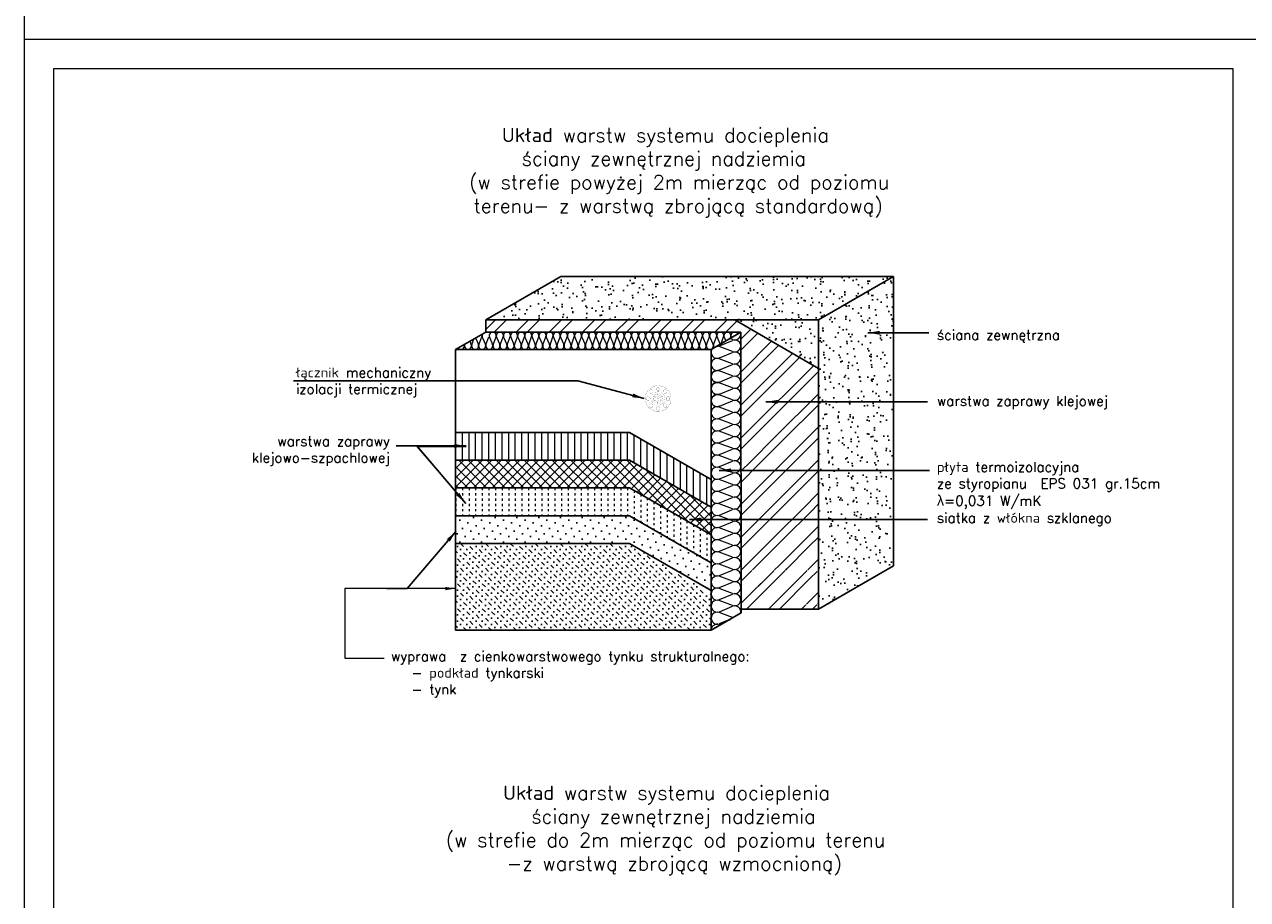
# Model space of a CAD drawing. Header units: millimetres. Extents: x 0 to 152651, y 46550 to 81081.
# Tile 102 of 109: x 144251 to 146326, y 76651 to 78136. Entities that reach past the tile are written whole.
import ezdxf

# ---------------------------------------------------------------- set-up
doc = ezdxf.new("R2010")
doc.units = ezdxf.units.MM
doc.linetypes.add('ACAD_ISO02W100', pattern=[15, 12, -3])
doc.linetypes.add('ACAD_ISO03W100', pattern=[30, 12, -18])
for name, color, linetype in [('A-BUD-MA-MATERIALY', 7, 'Continuous'), ('FASTENER', 104, 'Continuous'), ('MED', 6, 'Continuous')]:
    doc.layers.add(name, color=color, linetype=linetype)
doc.layers.add('cienka', color=3, linetype='Continuous', lineweight=18)
doc.layers.add('przerywa', color=100, linetype='ACAD_ISO02W100', lineweight=5)
doc.styles.get("Standard").update_dxf_attribs({"font": 'GOTHIC.TTF'})
doc.styles.add('tekst', font='segoeui.ttf', dxfattribs={"height": 20})
doc.dimstyles.new('ISO-25', dxfattribs={"dimtxt": 2.5, "dimasz": 2.5, "dimexe": 1.25, "dimexo": 0.625, "dimtad": 1, "dimtxsty": 'Standard', "dimcen": 2.5, "dimadec": 0, "dimazin": 0, "dimtfac": 1, "dimtmove": 0, "dimatfit": 3, "dimfxl": 1, "dimarcsym": 0})
pattern_1 = [(352.5, (239873.756, 58950.558), (19.683505, 21.0140233), [0, -22.701504, 0, -25.38984, 0, -24.2697]), (322.5, (239873.756, 58950.558), (48.494292, 11.113843), [0, -12.246864, 0, -20.461224, 0, -7.84098]), (282.5, (239860.766, 58963.547), (32.94754, -32.82803), [0, -7.4676, 0, -26.88336, 0, -35.09772]), (272.5, (239860.766, 58963.547), (41.015986, -22.47813), [0, -3.7338, 0, -17.623536, 0, -20.16252])]

msp = doc.modelspace()

# ---------------------------------------------------------------- hatches: boundary and pattern name
h = msp.add_hatch()
h.set_pattern_fill('AR-SAND', color=256, scale=0.588, angle=315, style=0)
h.set_pattern_definition(pattern_1)
h.paths.add_polyline_path([(145516.579, 77635.185), (145598.272, 77635.185), (145725.578, 77708.685), (145160.938, 77708.685), (145033.653, 77635.197), (145033.653, 77635.185), (145445.657, 77635.185)])
h = msp.add_hatch()
h.set_pattern_fill('AR-SAND', color=256, scale=0.588, angle=315, style=0)
h.set_pattern_definition(pattern_1)
h.paths.add_polyline_path([(145725.578, 77708.685), (145598.272, 77635.185), (145598.272, 77144.203), (145725.578, 77217.703)])
h = msp.add_hatch()
h.set_pattern_fill('AR-SAND', color=256, scale=0.588, angle=315, style=0)
h.set_pattern_definition(pattern_1)
h.paths.add_polyline_path([(145516.579, 77635.185), (145456.067, 77635.185), (145598.272, 77552.381), (145598.272, 77635.185)])
at = {"lineweight": 0}
h = msp.add_hatch(dxfattribs=at)
h.set_pattern_fill('LINE', color=4, scale=3.528, angle=90, style=0)
h.set_pattern_definition([(270, (231334.58, 96347.65), (-11.2014, -7e-16), [])])
h.paths.add_polyline_path([(144982.626, 77396.854), (144982.626, 77443.894), (145277.834, 77443.894), (145416.026, 77364.109), (145416.026, 77317.069), (145277.834, 77396.854)])
h = msp.add_hatch()
h.set_pattern_fill('NET', color=256, scale=3.528, angle=315, style=0)
h.set_pattern_definition([(45, (231334.58, 96441.73), (7.9205859, -7.9205859), []), (315, (231334.58, 96441.73), (-7.9205859, -7.9205859), [])])
h.paths.add_polyline_path([(144982.626, 77349.814), (144982.626, 77396.854), (145277.834, 77396.854), (145416.026, 77317.069), (145416.026, 77270.029), (145277.834, 77349.814)])
h = msp.add_hatch()
h.set_pattern_fill('DOTS', color=256, scale=8.232, angle=315, style=0)
h.set_pattern_definition([(45, (231334.58, 96441.73), (13.8610253, -4.6203418), [0, -13.0683])])
h.paths.add_polyline_path([(144982.626, 77255.734), (144982.626, 77302.774), (145277.834, 77302.774), (145416.026, 77222.989), (145416.026, 77175.949), (145277.834, 77255.734)])
h = msp.add_hatch()
h.set_pattern_fill('MUDST', color=256, scale=1.176, angle=45, style=0)
h.set_pattern_definition([(315, (231335.731, 96434.084), (5.2803906, -15.8411718), [7.4676, -7.4676, 0, -7.4676, 0, -7.4676])])
h.paths.add_polyline_path([(145277.834, 77255.734), (145417.177, 77168.303), (145417.177, 77108.278), (144983.777, 77108.278), (144982.626, 77255.734)])

# ---------------------------------------------------------------- linework, layer by layer
at = {"color": 0}
for p, q in [((145033.651, 77618.719), (145050.129, 77635.196)), ((145047.966, 77614.324), (145068.839, 77635.196)), ((145085.068, 77614.006), (145106.259, 77635.196)), ((145103.778, 77614.006), (145124.969, 77635.196)), ((145141.516, 77614.324), (145162.389, 77635.196)), ((145160.226, 77614.324), (145181.099, 77635.196)), ((145197.646, 77614.324), (145218.519, 77635.196)), ((145216.356, 77614.324), (145237.229, 77635.196)), ((145253.458, 77614.006), (145274.649, 77635.196)), ((145272.487, 77614.324), (145293.359, 77635.196)), ((145309.907, 77614.324), (145330.779, 77635.196)), ((145328.617, 77614.324), (145349.489, 77635.196)), ((145366.037, 77614.324), (145386.909, 77635.196)), ((145384.429, 77614.006), (145405.619, 77635.196)), ((145422.167, 77614.324), (145443.039, 77635.196)), ((145440.877, 77614.324), (145459.652, 77633.098)), ((145466.6, 77602.626), (145483.301, 77619.328)), ((145466.6, 77583.916), (145495.126, 77612.442)), ((145466.6, 77546.496), (145518.775, 77598.671)), ((145466.6, 77527.786), (145530.6, 77591.786)), ((145466.6, 77490.366), (145554.249, 77578.015)), ((145466.6, 77471.656), (145565.693, 77570.749)), ((145479.701, 77447.337), (145589.723, 77557.359)), ((145494.4, 77443.327), (145598.272, 77547.198)), ((145523.799, 77435.305), (145598.271, 77509.777)), ((145538.498, 77431.295), (145598.271, 77491.067)), ((145466.6, 77434.236), (145479.701, 77447.337)), ((145466.6, 77415.526), (145494.4, 77443.327)), ((145567.897, 77423.273), (145598.271, 77453.647)), ((145483.509, 77395.015), (145523.799, 77435.305)), ((145497.726, 77390.523), (145538.498, 77431.295)), ((145526.161, 77381.537), (145567.897, 77423.273)), ((145540.378, 77377.044), (145582.597, 77419.262)), ((145582.597, 77419.262), (145598.271, 77434.936)), ((145568.813, 77368.059), (145598.271, 77397.516)), ((145466.6, 77378.106), (145483.509, 77395.015)), ((145466.6, 77359.396), (145497.726, 77390.523)), ((145488.704, 77344.08), (145526.161, 77381.537)), ((145502.403, 77339.069), (145540.378, 77377.044)), ((145583.03, 77363.566), (145598.271, 77378.806)), ((145529.801, 77329.047), (145568.813, 77368.059)), ((145543.5, 77324.036), (145583.03, 77363.566)), ((145466.6, 77321.976), (145488.704, 77344.08)), ((145466.6, 77303.266), (145502.403, 77339.069)), ((145570.898, 77314.013), (145598.271, 77341.386)), ((145486.219, 77285.464), (145529.801, 77329.047)), ((145499.979, 77280.515), (145543.5, 77324.036)), ((145584.597, 77309.002), (145598.271, 77322.676)), ((145527.5, 77270.616), (145570.898, 77314.013)), ((145541.261, 77265.666), (145584.597, 77309.002)), ((145466.6, 77265.846), (145486.219, 77285.464)), ((145466.6, 77247.136), (145499.979, 77280.515)), ((145568.781, 77255.767), (145598.271, 77285.256)), ((145491.337, 77234.453), (145527.5, 77270.616)), ((145504.464, 77228.87), (145541.261, 77265.666)), ((145530.718, 77217.704), (145568.781, 77255.767)), ((145582.542, 77250.817), (145598.271, 77266.546)), ((145467.678, 77210.794), (145491.337, 77234.453)), ((145543.845, 77212.12), (145582.542, 77250.817)), ((145486.388, 77210.794), (145504.464, 77228.87)), ((145523.808, 77210.794), (145530.718, 77217.704)), ((145542.519, 77210.794), (145543.845, 77212.12)), ((145579.939, 77210.794), (145598.271, 77229.126)), ((145466.6, 77209.715), (145466.635, 77209.751)), ((145466.6, 77191.005), (145473.444, 77197.849)), ((145467.115, 77154.101), (145522.766, 77209.751)), ((145473.444, 77197.849), (145485.345, 77209.751)), ((145475.916, 77144.192), (145541.476, 77209.751)), ((145513.336, 77144.192), (145570.099, 77200.954)), ((145532.046, 77144.192), (145583.225, 77195.371)), ((145570.099, 77200.954), (145578.896, 77209.751)), ((145583.225, 77195.371), (145596.159, 77208.304)), ((145496.045, 77183.03), (145500.681, 77187.667)), ((145584.673, 77159.398), (145598.272, 77172.997)), ((145569.466, 77144.192), (145576.721, 77151.446)), ((145577.764, 77152.489), (145584.673, 77159.398)), ((145588.176, 77144.192), (145595.431, 77151.446)), ((145596.474, 77152.489), (145597.8, 77153.815)), ((145597.8, 77153.815), (145598.272, 77154.287))]:
    msp.add_line(p, q, dxfattribs=at)
at = {"color": 4, "lineweight": 0}
for p, q in [((145022.062, 77592.954), (145027.035, 77606.236)), ((145022.062, 77592.954), (145027.035, 77606.235)), ((145027.888, 77606.018), (145033.276, 77593.171)), ((145034.128, 77592.954), (145039.102, 77606.235)), ((145039.954, 77606.018), (145045.342, 77593.171)), ((145046.195, 77592.954), (145051.168, 77606.235)), ((145052.021, 77606.018), (145057.408, 77593.171)), ((145058.261, 77592.954), (145063.235, 77606.235)), ((145064.087, 77606.018), (145069.475, 77593.171)), ((145070.327, 77592.954), (145075.301, 77606.235)), ((145076.154, 77606.018), (145081.541, 77593.171)), ((145082.394, 77592.954), (145087.367, 77606.235)), ((145088.22, 77606.018), (145093.607, 77593.171)), ((145094.46, 77592.954), (145099.434, 77606.235)), ((145100.286, 77606.018), (145105.674, 77593.171)), ((145106.526, 77592.954), (145111.5, 77606.235)), ((145106.526, 77592.954), (145111.5, 77606.235)), ((145112.353, 77606.018), (145117.74, 77593.171)), ((145118.593, 77592.954), (145123.566, 77606.235)), ((145124.419, 77606.018), (145129.807, 77593.171)), ((145130.659, 77592.954), (145135.633, 77606.235)), ((145136.485, 77606.018), (145141.873, 77593.171)), ((145142.726, 77592.954), (145147.699, 77606.235)), ((145148.552, 77606.018), (145153.939, 77593.171)), ((145154.792, 77592.954), (145159.766, 77606.235)), ((145160.618, 77606.018), (145166.006, 77593.171)), ((145166.858, 77592.954), (145171.832, 77606.235)), ((145172.685, 77606.018), (145178.072, 77593.171)), ((145178.925, 77592.954), (145183.898, 77606.235)), ((145184.751, 77606.018), (145190.138, 77593.171)), ((145190.991, 77592.954), (145195.965, 77606.235)), ((145196.817, 77606.018), (145202.205, 77593.171)), ((145196.817, 77606.018), (145202.205, 77593.171)), ((145203.057, 77592.954), (145208.031, 77606.235)), ((145208.884, 77606.018), (145214.271, 77593.171)), ((145215.124, 77592.954), (145220.097, 77606.235)), ((145220.95, 77606.018), (145226.338, 77593.171)), ((145227.19, 77592.954), (145232.164, 77606.235)), ((145233.016, 77606.018), (145238.404, 77593.171)), ((145239.257, 77592.954), (145244.23, 77606.235)), ((145245.083, 77606.018), (145250.47, 77593.171)), ((145251.323, 77592.954), (145256.297, 77606.235)), ((145257.149, 77606.018), (145262.537, 77593.171)), ((145263.389, 77592.954), (145268.363, 77606.235)), ((145269.216, 77606.018), (145274.603, 77593.171)), ((145275.456, 77592.954), (145280.429, 77606.235)), ((145281.282, 77606.018), (145286.669, 77593.171)), ((145287.522, 77592.954), (145292.496, 77606.235)), ((145287.522, 77592.954), (145292.496, 77606.235)), ((145293.348, 77606.018), (145298.736, 77593.171)), ((145299.588, 77592.954), (145304.562, 77606.235)), ((145305.415, 77606.018), (145310.802, 77593.171)), ((145311.655, 77592.954), (145316.628, 77606.235)), ((145317.481, 77606.018), (145322.869, 77593.171)), ((145323.721, 77592.954), (145328.695, 77606.235)), ((145329.547, 77606.018), (145334.935, 77593.171)), ((145335.788, 77592.954), (145340.761, 77606.235)), ((145341.614, 77606.018), (145347.001, 77593.171)), ((145347.854, 77592.954), (145352.828, 77606.235)), ((145353.68, 77606.018), (145359.068, 77593.171)), ((145359.92, 77592.954), (145364.894, 77606.235)), ((145365.747, 77606.018), (145371.134, 77593.171)), ((145371.987, 77592.954), (145376.96, 77606.235)), ((145377.813, 77606.018), (145383.2, 77593.171)), ((145377.813, 77606.018), (145383.2, 77593.171)), ((145384.053, 77592.954), (145389.027, 77606.235)), ((145389.879, 77606.018), (145395.267, 77593.171)), ((145396.12, 77592.954), (145401.093, 77606.235)), ((145401.946, 77606.018), (145407.333, 77593.171)), ((145408.186, 77592.954), (145413.159, 77606.235)), ((145414.012, 77606.018), (145419.4, 77593.171)), ((145420.252, 77592.954), (145425.226, 77606.235)), ((145426.078, 77606.018), (145431.466, 77593.171)), ((145432.975, 77594.706), (145437.292, 77606.235)), ((145438.145, 77606.018), (145440.94, 77599.353)), ((145448.414, 77603.713), (145449.359, 77606.235)), ((145006.787, 77598.789), (145009.143, 77593.172)), ((145009.995, 77592.954), (145013.671, 77602.77)), ((145014.605, 77595.143), (145014.605, 77595.143)), ((145016.498, 77604.405), (145021.209, 77593.171)), ((145016.498, 77604.405), (145021.209, 77593.172)), ((145452.458, 77581.223), (145429.88, 77589.678)), ((145430.249, 77591.128), (145452.088, 77600.286)), ((145452.458, 77601.736), (145447.943, 77603.427)), ((145452.458, 77560.71), (145429.88, 77569.165)), ((145430.249, 77570.615), (145452.088, 77579.774)), ((145452.458, 77540.197), (145429.88, 77548.652)), ((145452.458, 77540.197), (145429.88, 77548.652)), ((145430.249, 77550.102), (145452.088, 77559.261)), ((145452.458, 77519.685), (145429.88, 77528.14)), ((145430.249, 77529.589), (145452.088, 77538.748)), ((145452.458, 77499.172), (145429.88, 77507.627)), ((145430.249, 77509.076), (145452.088, 77518.235)), ((145452.458, 77478.659), (145429.88, 77487.114)), ((145430.249, 77488.563), (145452.088, 77497.722)), ((145452.458, 77458.146), (145429.88, 77466.601)), ((145430.249, 77468.051), (145452.088, 77477.209)), ((145452.458, 77437.633), (145429.88, 77446.088)), ((145430.249, 77447.538), (145452.088, 77456.697)), ((145452.458, 77417.12), (145429.88, 77425.575)), ((145430.249, 77427.025), (145452.088, 77436.184)), ((145452.458, 77396.608), (145429.88, 77405.063)), ((145452.458, 77396.608), (145429.88, 77405.063)), ((145430.249, 77406.512), (145452.088, 77415.671)), ((145430.25, 77406.512), (145452.088, 77415.671)), ((145452.458, 77376.095), (145429.88, 77384.55)), ((145430.249, 77385.999), (145452.088, 77395.158)), ((145430.249, 77385.999), (145452.088, 77395.158)), ((145452.458, 77355.582), (145429.88, 77364.037)), ((145430.249, 77365.486), (145452.088, 77374.645)), ((145452.458, 77335.069), (145429.88, 77343.524)), ((145430.249, 77344.974), (145452.088, 77354.132)), ((145452.458, 77314.556), (145429.88, 77323.011)), ((145430.249, 77324.461), (145452.088, 77333.62)), ((145452.458, 77294.043), (145429.88, 77302.498)), ((145430.249, 77303.948), (145452.088, 77313.107)), ((145452.458, 77273.53), (145429.88, 77281.986)), ((145430.249, 77283.435), (145452.088, 77292.594)), ((145452.458, 77253.018), (145429.88, 77261.473)), ((145452.458, 77253.018), (145429.88, 77261.473)), ((145430.249, 77262.922), (145452.088, 77272.081)), ((145452.458, 77232.505), (145429.88, 77240.96)), ((145430.249, 77242.409), (145452.088, 77251.568)), ((145452.458, 77211.992), (145429.88, 77220.447)), ((145430.249, 77221.897), (145452.088, 77231.055)), ((145452.458, 77191.479), (145429.88, 77199.934)), ((145430.249, 77201.384), (145452.088, 77210.542)), ((145430.249, 77180.871), (145452.088, 77190.03)), ((145452.458, 77170.966), (145429.88, 77179.421)), ((145430.249, 77160.358), (145452.088, 77169.517)), ((145452.458, 77150.453), (145429.88, 77158.909)), ((145430.249, 77139.845), (145452.088, 77149.004)), ((145452.458, 77129.941), (145429.88, 77138.396))]:
    msp.add_line(p, q, dxfattribs=at)
for p, q in [((144982.626, 77584.806), (144982.626, 77108.278)), ((145416.026, 77584.806), (145416.026, 77108.278)), ((144982.626, 77443.894), (145277.834, 77443.894)), ((145277.834, 77443.894), (145416.026, 77364.109)), ((144982.626, 77396.854), (145277.834, 77396.854)), ((145277.834, 77396.854), (145416.026, 77317.069)), ((144982.626, 77349.814), (145277.834, 77349.814)), ((145277.834, 77349.814), (145416.026, 77270.029)), ((144982.626, 77302.774), (145277.834, 77302.774)), ((145277.834, 77302.774), (145416.026, 77222.989)), ((144982.626, 77255.734), (145277.834, 77255.734)), ((145277.834, 77255.734), (145416.026, 77175.949))]:
    msp.add_line(p, q)
at = {"lineweight": 0}
for p, q in [((144916.915, 77420.135), (145000.619, 77420.135)), ((144916.915, 77420.135), (144999.672, 77323.298)), ((144965.22, 77179.167), (144794.524, 77179.167)), ((144794.524, 77179.167), (144794.524, 77060.901)), ((144982.02, 77179.167), (144794.524, 77179.167)), ((144794.524, 77060.901), (144861.591, 77060.901))]:
    msp.add_line(p, q, dxfattribs=at)
at = {"color": 4, "linetype": 'ACAD_ISO03W100', "lineweight": 0, "ltscale": 0.3}
for p, q in [((144982.988, 77349.814), (144982.988, 77302.774)), ((144994.189, 77349.814), (144994.189, 77302.774)), ((145005.391, 77349.814), (145005.391, 77302.774)), ((145016.592, 77349.814), (145016.592, 77302.774)), ((145027.793, 77349.814), (145027.793, 77302.774)), ((145038.995, 77349.814), (145038.995, 77302.774)), ((145050.196, 77349.814), (145050.196, 77302.774)), ((145061.398, 77349.814), (145061.398, 77302.774)), ((145072.599, 77349.814), (145072.599, 77302.774)), ((145083.8, 77349.814), (145083.8, 77302.774)), ((145095.002, 77349.814), (145095.002, 77302.774)), ((145106.203, 77349.814), (145106.203, 77302.774)), ((145117.405, 77349.814), (145117.405, 77302.774)), ((145128.606, 77349.814), (145128.606, 77302.774)), ((145139.807, 77349.814), (145139.807, 77302.774)), ((145151.009, 77349.814), (145151.009, 77302.774)), ((145162.21, 77349.814), (145162.21, 77302.774)), ((145173.412, 77349.814), (145173.412, 77302.774)), ((145184.613, 77349.814), (145184.613, 77302.774)), ((145195.814, 77349.814), (145195.814, 77302.774)), ((145207.016, 77349.814), (145207.016, 77302.774)), ((145218.217, 77349.814), (145218.217, 77302.774)), ((145229.419, 77349.814), (145229.419, 77302.774)), ((145240.62, 77349.814), (145240.62, 77302.774)), ((145251.821, 77349.814), (145251.821, 77302.774)), ((145263.023, 77349.814), (145263.023, 77302.774)), ((145274.224, 77349.814), (145274.224, 77302.774)), ((145285.426, 77345.431), (145285.426, 77298.391)), ((145296.627, 77338.964), (145296.627, 77291.924)), ((145307.828, 77332.497), (145307.828, 77285.457)), ((145319.03, 77326.03), (145319.03, 77278.99)), ((145330.231, 77319.563), (145330.231, 77272.523)), ((145341.433, 77313.095), (145341.433, 77266.055)), ((145352.634, 77306.628), (145352.634, 77259.588)), ((145363.835, 77300.161), (145363.835, 77253.121)), ((145375.037, 77293.694), (145375.037, 77246.654)), ((145386.238, 77287.227), (145386.238, 77240.187)), ((145397.44, 77280.76), (145397.44, 77233.72)), ((145408.641, 77274.293), (145408.641, 77227.253))]:
    msp.add_line(p, q, dxfattribs=at)
at = {"color": 4, "lineweight": 0}
for centre, radius, start, end in [((145021.385, 77608.351), 6.033, 339.470237, 20.789434), ((145021.385, 77608.351), 6.033, 339.470237, 20.789434), ((145033.452, 77608.351), 6.033, 152.851916, 202.752216), ((145045.518, 77608.351), 6.033, 339.470237, 202.752216), ((145057.585, 77608.351), 6.033, 339.470237, 202.752216), ((145069.651, 77608.351), 6.033, 339.470237, 202.752216), ((145081.717, 77608.351), 6.033, 339.470237, 202.752216), ((145093.784, 77608.351), 6.033, 339.470237, 202.752216), ((145105.85, 77608.351), 6.033, 339.470237, 202.752216), ((145105.85, 77608.351), 6.033, 339.470237, 62.70654), ((145117.916, 77608.351), 6.033, 339.470237, 202.752216), ((145129.983, 77608.351), 6.033, 339.470237, 202.752216), ((145142.049, 77608.351), 6.033, 339.470237, 202.752216), ((145154.116, 77608.351), 6.033, 339.470237, 202.752216), ((145166.182, 77608.351), 6.033, 339.470237, 202.752216), ((145178.248, 77608.351), 6.033, 339.470237, 202.752216), ((145190.315, 77608.351), 6.033, 339.470237, 202.752216), ((145202.381, 77608.351), 6.033, 339.470237, 202.752216), ((145202.381, 77608.351), 6.033, 339.470237, 62.70654), ((145214.447, 77608.351), 6.033, 339.470237, 202.752216), ((145226.514, 77608.351), 6.033, 339.470237, 202.752216), ((145238.58, 77608.351), 6.033, 339.470237, 202.752216), ((145250.647, 77608.351), 6.033, 339.470237, 202.752216), ((145262.713, 77608.351), 6.033, 339.470237, 202.752216), ((145274.779, 77608.351), 6.033, 339.470237, 202.752216), ((145286.846, 77608.351), 6.033, 339.470237, 202.752216), ((145286.846, 77608.351), 6.033, 339.470237, 62.70654), ((145298.912, 77608.351), 6.033, 339.470237, 202.752216), ((145310.978, 77608.351), 6.033, 339.470237, 202.752216), ((145323.045, 77608.351), 6.033, 339.470237, 202.752216), ((145335.111, 77608.351), 6.033, 339.470237, 202.752216), ((145347.178, 77608.351), 6.033, 339.470237, 202.752216), ((145359.244, 77608.351), 6.033, 339.470237, 202.752216), ((145371.31, 77608.351), 6.033, 339.470237, 202.752216), ((145383.377, 77608.351), 6.033, 339.470237, 202.752216), ((145395.443, 77608.351), 6.033, 339.470237, 202.752216), ((145407.509, 77608.351), 6.033, 339.470237, 202.752216), ((145419.576, 77608.351), 6.033, 339.470237, 202.752216), ((145431.642, 77608.351), 6.033, 339.470237, 202.752216), ((145443.709, 77608.351), 6.033, 339.470237, 202.752216), ((145455.775, 77608.35), 6.033, 27.451177, 202.752216), ((145456.055, 77611.341), 10.256, 249.470237, 14.718667), ((144991.513, 77590.838), 6.033, 217.308983, 22.752216), ((145003.579, 77590.838), 6.033, 159.470237, 22.752216), ((145015.645, 77590.838), 6.033, 159.470237, 22.752216), ((145015.645, 77590.838), 6.033, 266.961022, 22.752216), ((145027.712, 77590.838), 6.033, 159.470237, 22.752216), ((145027.712, 77590.838), 6.033, 159.470237, 22.752216), ((145039.778, 77590.838), 6.033, 159.470237, 22.752216), ((145051.845, 77590.838), 6.033, 159.470237, 22.752216), ((145063.911, 77590.838), 6.033, 159.470237, 22.752216), ((145075.977, 77590.838), 6.033, 159.470237, 22.752216), ((145075.977, 77590.838), 6.033, 159.470237, 225.842411), ((145075.977, 77590.838), 6.033, 303.706407, 22.752216), ((145088.044, 77590.838), 6.033, 159.470237, 22.752216), ((145100.11, 77590.838), 6.033, 159.470237, 22.752216), ((145112.176, 77590.838), 6.033, 159.470237, 22.752216), ((145112.176, 77590.838), 6.033, 159.470237, 22.752216), ((145124.243, 77590.838), 6.033, 159.470237, 22.752216), ((145136.309, 77590.838), 6.033, 159.470237, 22.752216), ((145148.376, 77590.838), 6.033, 159.470237, 22.752216), ((145160.442, 77590.838), 6.033, 159.470237, 22.752216), ((145160.442, 77590.838), 6.033, 159.470237, 225.842411), ((145160.442, 77590.838), 6.033, 303.706407, 22.752216), ((145172.508, 77590.838), 6.033, 159.470237, 22.752216), ((145184.575, 77590.838), 6.033, 159.470237, 22.752216), ((145196.641, 77590.838), 6.033, 159.470237, 22.752216), ((145196.641, 77590.838), 6.033, 266.961022, 22.752216), ((145208.708, 77590.838), 6.033, 159.470237, 22.752216), ((145220.774, 77590.838), 6.033, 159.470237, 22.752216), ((145232.84, 77590.838), 6.033, 159.470237, 22.752216), ((145244.907, 77590.838), 6.033, 159.470237, 22.752216), ((145256.973, 77590.838), 6.033, 159.470237, 22.752216), ((145256.973, 77590.838), 6.033, 159.470237, 225.842411), ((145256.973, 77590.838), 6.033, 303.706407, 22.752216), ((145269.039, 77590.838), 6.033, 159.470237, 22.752216), ((145281.106, 77590.838), 6.033, 159.470237, 22.752216), ((145293.172, 77590.838), 6.033, 159.470237, 22.752216), ((145293.172, 77590.838), 6.033, 159.470237, 22.752216), ((145305.239, 77590.838), 6.033, 159.470237, 22.752216), ((145317.305, 77590.838), 6.033, 159.470237, 22.752216), ((145329.371, 77590.838), 6.033, 159.470237, 22.752216), ((145341.438, 77590.838), 6.033, 159.470237, 22.752216), ((145341.438, 77590.838), 6.033, 159.470237, 225.842411), ((145341.438, 77590.838), 6.033, 303.706407, 22.752216), ((145353.504, 77590.838), 6.033, 159.470237, 22.752216), ((145365.57, 77590.838), 6.033, 159.470237, 22.752216), ((145377.637, 77590.838), 6.033, 159.470237, 22.752216), ((145377.637, 77590.838), 6.033, 159.470237, 22.752216), ((145389.703, 77590.838), 6.033, 159.470237, 22.752216), ((145401.77, 77590.838), 6.033, 159.470237, 22.752216), ((145413.836, 77590.838), 6.033, 159.470237, 22.752216), ((145413.836, 77590.838), 6.033, 159.470237, 225.842411), ((145426.283, 77580.073), 10.256, 145.770722, 292.752216), ((145425.902, 77590.838), 6.033, 159.470237, 212.380861), ((145426.283, 77580.073), 10.256, 69.470237, 94.749435), ((145426.283, 77600.586), 10.256, 265.8474, 292.752216), ((145456.055, 77590.828), 10.256, 249.470237, 112.752216), ((145426.283, 77559.56), 10.256, 69.470237, 292.752216), ((145456.055, 77570.315), 10.256, 249.470237, 112.752216), ((145456.055, 77549.802), 10.256, 249.470237, 112.752216), ((145456.055, 77549.802), 10.256, 249.470237, 112.752216), ((145456.055, 77529.29), 10.256, 249.470237, 112.752216), ((145456.055, 77508.777), 10.256, 249.470237, 112.752216), ((145426.283, 77477.509), 10.256, 69.470237, 292.752216), ((145456.055, 77488.264), 10.256, 33.706407, 112.752216), ((145456.055, 77488.264), 10.256, 249.470237, 112.752216), ((145426.283, 77456.996), 10.256, 69.470237, 292.752216), ((145456.055, 77467.751), 10.256, 249.470237, 112.752216), ((145426.283, 77436.483), 10.256, 69.470237, 292.752216), ((145456.055, 77447.238), 10.256, 249.470237, 112.752216), ((145426.283, 77415.97), 10.256, 69.470237, 292.752216), ((145456.055, 77426.725), 10.256, 249.470237, 112.752216), ((145426.283, 77395.458), 10.256, 69.470237, 292.752216), ((145426.283, 77395.458), 10.256, 69.470237, 292.752216), ((145456.055, 77406.213), 10.256, 249.470237, 112.752216), ((145456.055, 77406.213), 10.256, 249.470237, 112.752216), ((145426.283, 77374.945), 10.256, 69.470237, 292.752216), ((145456.055, 77385.7), 10.256, 249.470237, 112.752216), ((145426.283, 77354.432), 10.256, 69.470237, 292.752216), ((145456.055, 77365.187), 10.256, 249.470237, 112.752216), ((145426.283, 77333.919), 10.256, 69.470237, 292.752216), ((145456.055, 77344.674), 10.256, 249.470237, 112.752216), ((145426.283, 77313.406), 10.256, 69.470237, 292.752216), ((145456.055, 77324.161), 10.256, 249.470237, 112.752216), ((145426.283, 77292.893), 10.256, 69.470237, 292.752216), ((145456.055, 77303.648), 10.256, 249.470237, 112.752216), ((145426.283, 77272.381), 10.256, 69.470237, 292.752216), ((145456.055, 77283.136), 10.256, 249.470237, 112.752216), ((145426.283, 77251.868), 10.256, 69.470237, 292.752216), ((145456.055, 77262.623), 10.256, 249.470237, 112.752216), ((145456.055, 77262.623), 10.256, 249.470237, 112.752216), ((145456.055, 77242.11), 10.256, 249.470237, 112.752216), ((145426.283, 77231.355), 10.256, 69.470237, 292.752216), ((145456.055, 77221.597), 10.256, 249.470237, 112.752216), ((145426.283, 77210.842), 10.256, 69.470237, 292.752216), ((145456.055, 77201.084), 10.256, 249.470237, 112.752216), ((145426.283, 77190.329), 10.256, 69.470237, 292.752216), ((145456.055, 77180.571), 10.256, 249.470237, 112.752216), ((145426.283, 77169.816), 10.256, 69.470237, 292.752216), ((145456.055, 77160.058), 10.256, 249.470237, 112.752216), ((145426.283, 77149.303), 10.256, 69.470237, 292.752216), ((145456.055, 77139.546), 10.256, 346.466187, 112.752216), ((145426.283, 77128.791), 10.256, 69.470237, 292.752216), ((145426.283, 77108.278), 10.256, 69.470237, 180)]:
    msp.add_arc(centre, radius, start, end, dxfattribs=at)
at = {"lineweight": 0}
msp.add_solid([(144965.22, 77181.967), (144982.02, 77179.167), (144965.22, 77176.367)], dxfattribs=at)
at = {"layer": 'A-BUD-MA-MATERIALY', "color": 4}
for p, q in [((145431.568, 77117.251), (145429.88, 77117.883)), ((145430.249, 77119.332), (145448.245, 77126.879))]:
    msp.add_line(p, q, dxfattribs=at)
for centre in [(145426.283, 77539.047), (145426.283, 77518.535), (145426.283, 77498.022)]:
    msp.add_arc(centre, 10.256, 69.470237, 292.752216, dxfattribs=at)
at = {"layer": 'cienka'}
for p, q in [((144251.116, 78111.419), (144251.116, 81081.419)), ((144251.116, 78111.419), (146351.116, 78111.419)), ((144251.116, 78111.419), (146351.116, 78111.419)), ((144251.116, 75141.419), (144251.116, 78111.419)), ((144301.116, 78061.419), (146301.116, 78061.419)), ((144301.116, 75191.419), (144301.116, 78061.419)), ((146301.116, 78061.419), (146301.116, 75191.419))]:
    msp.add_line(p, q, dxfattribs=at)
at = {"layer": 'FASTENER'}
for points, const_width in [([(145329.608, 77523.13, 0.1396406), (145317.761, 77521.754, 0.0984914), (145310.64, 77516.996, 0.0984914), (145305.882, 77509.875, 0.0984914), (145304.211, 77501.476, 0.0984914), (145305.882, 77493.076, 0.0984914), (145310.64, 77485.955, 0.0984914), (145317.761, 77481.197, 0.0984914), (145326.161, 77479.526, 0.0984914), (145334.561, 77481.197, 0.0984914), (145341.682, 77485.955, 0.0984914), (145346.44, 77493.076, 0.0984914), (145348.11, 77501.476, 0.0984914), (145346.44, 77509.875, 0.0984914), (145341.682, 77516.996, 0.0984914), (145334.561, 77521.754, 0.06263917), (145329.632, 77523.127)], 0.265), ([(145318.979, 77505.007, 0.01616472), (145318.766, 77504.536, 0.0984914), (145318.157, 77501.476, 0.0984914), (145318.766, 77498.415, 0.0161381), (145318.979, 77497.945, 0.0984914)], 0.0265), ([(145325.629, 77509.456, 0.08188431), (145323.095, 77508.865, 0.0984914), (145320.5, 77507.131, 0.04872252), (145319.512, 77505.93, 0.0984914)], 0.0265), ([(145324.037, 77501.728, 0.02965476), (145324.022, 77501.476, 0.09640708), (145324.178, 77500.676, 0.0984914)], 0.0265), ([(145324.839, 77503.154, 0.03009926), (145324.647, 77502.984, 0.09589236), (145324.193, 77502.312, 0.0984914)], 0.0265), ([(145326.155, 77503.608, 0.0955327), (145325.362, 77503.455, 0.0984914)], 0.0265), ([(145326.412, 77503.593, 0.03023609), (145326.155, 77503.608, 0.0984914)], 0.0265), ([(145332.802, 77505.924, 0.04892737), (145331.81, 77507.131, 0.0984914), (145329.216, 77508.865, 0.0814998), (145326.694, 77509.455, 0.0984914)], 0.0265), ([(145327.833, 77502.792, 0.0299866), (145327.663, 77502.984, 0.09553872), (145326.994, 77503.436, 0.0984914)], 0.0265), ([(145328.273, 77501.225, 0.02949786), (145328.288, 77501.476, 0.09590509), (145328.134, 77502.271, 0.0984914)], 0.0265), ([(145333.334, 77497.949, 0.01598724), (145333.544, 77498.415, 0.0984914), (145334.153, 77501.476, 0.0984914), (145333.544, 77504.536, 0.0159603), (145333.334, 77505.001, 0.0984914)], 0.0265), ([(145319.512, 77497.022, 0.04874921), (145320.5, 77495.82, 0.0984914), (145323.095, 77494.087, 0.08185737), (145325.628, 77493.495, 0.0984914)], 0.0265), ([(145324.482, 77500.153, 0.02916389), (145324.647, 77499.967, 0.0984914), (145325.339, 77499.505, 0.0984914)], 0.0265), ([(145325.909, 77499.357, 0.02891572), (145326.155, 77499.343, 0.09677705), (145326.958, 77499.5, 0.0984914)], 0.0265), ([(145326.693, 77493.496, 0.08152676), (145329.216, 77494.087, 0.0984914), (145331.81, 77495.82, 0.04890039), (145332.801, 77497.026, 0.0984914)], 0.0265), ([(145327.478, 77499.803, 0.02905468), (145327.663, 77499.967, 0.09641729), (145328.119, 77500.643, 0.0984914)], 0.0265)]:
    msp.add_lwpolyline(points, format="xyb", dxfattribs=dict(at, const_width=const_width))
for points, const_width in [([(145306.194, 77501.465, 0.0984914), (145306.439, 77500.231, 0.0984914), (145307.138, 77499.185, 0.0984914), (145308.184, 77498.486, 0.0984914), (145309.418, 77498.24, 0.0984914), (145310.652, 77498.486, 0.0984914), (145311.699, 77499.185, 0.0984914), (145312.398, 77500.231, 0.0984914), (145312.643, 77501.465, 0.0984914), (145312.398, 77502.699, 0.0984914), (145311.699, 77503.745, 0.0984914), (145310.652, 77504.444, 0.0984914), (145309.418, 77504.69, 0.0984914), (145308.184, 77504.444, 0.0984914), (145307.138, 77503.745, 0.0984914), (145306.439, 77502.699, 0.0984914)], 0.265), ([(145312.033, 77515.583, 0.0984914), (145311.334, 77514.537, 0.0984914), (145311.088, 77513.303, 0.0984914), (145311.334, 77512.069, 0.0984914), (145312.033, 77511.023, 0.0984914), (145313.079, 77510.324, 0.0984914), (145314.313, 77510.078, 0.0984914), (145315.547, 77510.324, 0.0984914), (145316.593, 77511.023, 0.0984914), (145317.292, 77512.069, 0.0984914), (145317.538, 77513.303, 0.0984914), (145317.292, 77514.537, 0.0984914), (145316.593, 77515.583, 0.0984914), (145315.547, 77516.282, 0.0984914), (145314.313, 77516.527, 0.0984914), (145313.079, 77516.282, 0.0984914)], 0.265), ([(145326.155, 77513.028, 0.0984914), (145321.734, 77512.149, 0.0984914), (145317.986, 77509.644, 0.0984914), (145315.482, 77505.896, 0.0984914), (145314.603, 77501.476, 0.0984914), (145315.482, 77497.055, 0.0984914), (145317.986, 77493.307, 0.0984914), (145321.734, 77490.803, 0.0984914), (145326.155, 77489.923, 0.0984914), (145330.576, 77490.803, 0.0984914), (145334.324, 77493.307, 0.0984914), (145336.828, 77497.055, 0.0984914), (145337.708, 77501.476, 0.0984914), (145336.828, 77505.896, 0.0984914), (145334.324, 77509.644, 0.0984914), (145330.576, 77512.149, 0.0984914)], 0.133), ([(145326.155, 77510.007, 0.09942947), (145322.929, 77509.359, 0.09887502), (145320.186, 77507.508, 0.09810089), (145318.357, 77504.744, 0.09756043), (145317.713, 77501.476, 0.09756043), (145318.357, 77498.207, 0.09810089), (145320.186, 77495.443, 0.09887502), (145322.929, 77493.593, 0.09942947), (145326.155, 77492.945, 0.09942947), (145329.382, 77493.593, 0.09887502), (145332.125, 77495.443, 0.09810089), (145333.953, 77498.207, 0.09756043), (145334.597, 77501.476, 0.09756043), (145333.953, 77504.744, 0.09810089), (145332.125, 77507.508, 0.09887502), (145329.382, 77509.359, 0.09942947)], 0.133), ([(145326.155, 77507.074, 0.09992765), (145324.051, 77506.649, 0.09907475), (145322.259, 77505.434, 0.09789197), (145321.066, 77503.622, 0.09707171), (145320.646, 77501.476, 0.09707171), (145321.066, 77499.329, 0.09789197), (145322.259, 77497.517, 0.09907475), (145324.051, 77496.302, 0.09992765), (145326.155, 77495.877, 0.09992765), (145328.259, 77496.302, 0.09907475), (145330.051, 77497.517, 0.09789197), (145331.244, 77499.329, 0.09707171), (145331.665, 77501.476, 0.09707171), (145331.244, 77503.622, 0.09789197), (145330.051, 77505.434, 0.09907475), (145328.259, 77506.649, 0.09992765)], 0.133), ([(145326.166, 77514.565, 0.0984914), (145327.4, 77514.81, 0.0984914), (145328.446, 77515.509, 0.0984914), (145329.145, 77516.555, 0.0984914), (145329.39, 77517.79, 0.0984914), (145329.145, 77519.024, 0.0984914), (145328.446, 77520.07, 0.0984914), (145327.4, 77520.769, 0.0984914), (145326.166, 77521.014, 0.0984914), (145324.932, 77520.769, 0.0984914), (145323.885, 77520.07, 0.0984914), (145323.186, 77519.024, 0.0984914), (145322.941, 77517.79, 0.0984914), (145323.186, 77516.555, 0.0984914), (145323.885, 77515.509, 0.0984914), (145324.932, 77514.81, 0.0984914)], 0.265), ([(145326.155, 77502.72, 0.0984914), (145325.679, 77502.625, 0.0984914), (145325.275, 77502.355, 0.0984914), (145325.006, 77501.952, 0.0984914), (145324.911, 77501.476, 0.0984914), (145325.006, 77500.999, 0.0984914), (145325.275, 77500.596, 0.0984914), (145325.679, 77500.326, 0.0984914), (145326.155, 77500.231, 0.0984914), (145326.631, 77500.326, 0.0984914), (145327.035, 77500.596, 0.0984914), (145327.305, 77500.999, 0.0984914), (145327.399, 77501.476, 0.0984914), (145327.305, 77501.952, 0.0984914), (145327.035, 77502.355, 0.0984914), (145326.631, 77502.625, 0.0984914)], 0.133), ([(145326.155, 77502.364, 0.0984914), (145325.815, 77502.297, 0.0984914), (145325.527, 77502.104, 0.0984914), (145325.334, 77501.816, 0.0984914), (145325.267, 77501.476, 0.0984914), (145325.334, 77501.135, 0.0984914), (145325.527, 77500.847, 0.0984914), (145325.815, 77500.655, 0.0984914), (145326.155, 77500.587, 0.0984914), (145326.495, 77500.655, 0.0984914), (145326.784, 77500.847, 0.0984914), (145326.976, 77501.135, 0.0984914), (145327.044, 77501.476, 0.0984914), (145326.976, 77501.816, 0.0984914), (145326.784, 77502.104, 0.0984914), (145326.495, 77502.297, 0.0984914)], 0.0265), ([(145340.263, 77515.598, 0.0984914), (145339.216, 77516.297, 0.0984914), (145337.982, 77516.542, 0.0984914), (145336.748, 77516.297, 0.0984914), (145335.702, 77515.598, 0.0984914), (145335.003, 77514.552, 0.0984914), (145334.758, 77513.318, 0.0984914), (145335.003, 77512.084, 0.0984914), (145335.702, 77511.037, 0.0984914), (145336.748, 77510.338, 0.0984914), (145337.982, 77510.093, 0.0984914), (145339.216, 77510.338, 0.0984914), (145340.263, 77511.037, 0.0984914), (145340.962, 77512.084, 0.0984914), (145341.207, 77513.318, 0.0984914), (145340.962, 77514.552, 0.0984914)], 0.265), ([(145346.117, 77501.486, 0.0984914), (145345.871, 77502.72, 0.0984914), (145345.172, 77503.766, 0.0984914), (145344.126, 77504.465, 0.0984914), (145342.892, 77504.711, 0.0984914), (145341.658, 77504.465, 0.0984914), (145340.612, 77503.766, 0.0984914), (145339.913, 77502.72, 0.0984914), (145339.667, 77501.486, 0.0984914), (145339.913, 77500.252, 0.0984914), (145340.612, 77499.206, 0.0984914), (145341.658, 77498.507, 0.0984914), (145342.892, 77498.261, 0.0984914), (145344.126, 77498.507, 0.0984914), (145345.172, 77499.206, 0.0984914), (145345.871, 77500.252, 0.0984914)], 0.265), ([(145312.048, 77487.353, 0.0984914), (145313.094, 77486.654, 0.0984914), (145314.328, 77486.409, 0.0984914), (145315.562, 77486.654, 0.0984914), (145316.608, 77487.353, 0.0984914), (145317.307, 77488.399, 0.0984914), (145317.553, 77489.633, 0.0984914), (145317.307, 77490.868, 0.0984914), (145316.608, 77491.914, 0.0984914), (145315.562, 77492.613, 0.0984914), (145314.328, 77492.858, 0.0984914), (145313.094, 77492.613, 0.0984914), (145312.048, 77491.914, 0.0984914), (145311.349, 77490.868, 0.0984914), (145311.103, 77489.633, 0.0984914), (145311.349, 77488.399, 0.0984914)], 0.265), ([(145326.166, 77481.514, 0.0984914), (145327.4, 77481.76, 0.0984914), (145328.446, 77482.459, 0.0984914), (145329.145, 77483.505, 0.0984914), (145329.39, 77484.739, 0.0984914), (145329.145, 77485.973, 0.0984914), (145328.446, 77487.019, 0.0984914), (145327.4, 77487.718, 0.0984914), (145326.166, 77487.964, 0.0984914), (145324.932, 77487.718, 0.0984914), (145323.885, 77487.019, 0.0984914), (145323.186, 77485.973, 0.0984914), (145322.941, 77484.739, 0.0984914), (145323.186, 77483.505, 0.0984914), (145323.885, 77482.459, 0.0984914), (145324.932, 77481.76, 0.0984914)], 0.265), ([(145340.277, 77487.368, 0.0984914), (145340.976, 77488.414, 0.0984914), (145341.222, 77489.648, 0.0984914), (145340.976, 77490.882, 0.0984914), (145340.277, 77491.929, 0.0984914), (145339.231, 77492.628, 0.0984914), (145337.997, 77492.873, 0.0984914), (145336.763, 77492.628, 0.0984914), (145335.717, 77491.929, 0.0984914), (145335.018, 77490.882, 0.0984914), (145334.773, 77489.648, 0.0984914), (145335.018, 77488.414, 0.0984914), (145335.717, 77487.368, 0.0984914), (145336.763, 77486.669, 0.0984914), (145337.997, 77486.424, 0.0984914), (145339.231, 77486.669, 0.0984914)], 0.265)]:
    msp.add_lwpolyline(points, format="xyb", close=True, dxfattribs=dict(at, const_width=const_width))
for points, const_width in [([(145318.521, 77505.272), (145321.069, 77503.802)], 0.133), ([(145319.054, 77506.194), (145321.602, 77504.725)], 0.133), ([(145321.242, 77502.473), (145321.397, 77503.055)], 0.0265), ([(145324.042, 77501.727), (145321.242, 77502.473)], 0.0265), ([(145321.397, 77503.055), (145324.199, 77502.31)], 0.0265), ([(145321.503, 77502.279), (145321.72, 77503.149)], 0.133), ([(145323.436, 77505.338), (145324.204, 77505.799)], 0.133), ([(145323.388, 77505.659), (145323.909, 77505.961)], 0.0265), ([(145324.841, 77503.152), (145323.388, 77505.659)], 0.0265), ([(145323.909, 77505.961), (145325.363, 77503.453)], 0.0265), ([(145325.628, 77509.99), (145325.63, 77507.049)], 0.133), ([(145326.413, 77503.594), (145327.158, 77506.395)], 0.0265), ([(145326.694, 77509.99), (145326.695, 77507.049)], 0.133), ([(145326.965, 77506.134), (145327.834, 77505.916)], 0.133), ([(145327.741, 77506.239), (145326.995, 77503.438)], 0.0265), ([(145327.158, 77506.395), (145327.741, 77506.239)], 0.0265), ([(145327.837, 77502.796), (145330.344, 77504.249)], 0.0265), ([(145330.647, 77503.727), (145328.138, 77502.273)], 0.0265), ([(145330.023, 77504.201), (145330.484, 77503.433)], 0.133), ([(145330.344, 77504.249), (145330.647, 77503.727)], 0.0265), ([(145333.268, 77506.194), (145330.722, 77504.722)], 0.133), ([(145333.801, 77505.271), (145331.254, 77503.799)], 0.133), ([(145318.521, 77497.68), (145321.067, 77499.152)], 0.133), ([(145319.053, 77496.757), (145321.6, 77498.229)], 0.133), ([(145321.675, 77499.224), (145324.184, 77500.678)], 0.0265), ([(145321.977, 77498.702), (145321.675, 77499.224)], 0.0265), ([(145322.299, 77498.75), (145321.838, 77499.518)], 0.133), ([(145324.485, 77500.155), (145321.977, 77498.702)], 0.0265), ([(145325.357, 77496.818), (145324.488, 77497.035)], 0.133), ([(145324.581, 77496.712), (145325.327, 77499.514)], 0.0265), ([(145325.164, 77496.557), (145324.581, 77496.712)], 0.0265), ([(145325.909, 77499.357), (145325.164, 77496.557)], 0.0265), ([(145325.628, 77492.961), (145325.627, 77495.903)], 0.133), ([(145326.693, 77492.961), (145326.692, 77495.903)], 0.133), ([(145328.412, 77496.99), (145326.958, 77499.498)], 0.0265), ([(145327.481, 77499.799), (145328.934, 77497.292)], 0.0265), ([(145328.886, 77497.614), (145328.118, 77497.152)], 0.133), ([(145330.925, 77499.896), (145328.123, 77500.642)], 0.0265), ([(145328.279, 77501.224), (145331.08, 77500.478)], 0.0265), ([(145328.934, 77497.292), (145328.412, 77496.99)], 0.0265), ([(145330.819, 77500.672), (145330.602, 77499.803)], 0.133), ([(145333.268, 77496.757), (145330.72, 77498.226)], 0.133), ([(145331.08, 77500.478), (145330.925, 77499.896)], 0.0265), ([(145333.801, 77497.68), (145331.253, 77499.149)], 0.133)]:
    msp.add_lwpolyline(points, dxfattribs=dict(at, const_width=const_width))
at = {"layer": 'MED'}
for p, q in [((145033.651, 77635.196), (145160.957, 77708.696)), ((145725.578, 77708.685), (145160.781, 77708.685)), ((145598.272, 77635.185), (145725.578, 77708.685)), ((145725.578, 77217.699), (145725.578, 77708.685)), ((145033.653, 77635.185), (145033.653, 77614.313)), ((145033.653, 77635.185), (145445.657, 77635.185)), ((145445.657, 77635.185), (145516.579, 77635.185)), ((145456.067, 77635.185), (145598.272, 77552.381)), ((145516.579, 77635.185), (145598.272, 77635.185)), ((145598.272, 77144.192), (145598.272, 77635.185)), ((145033.653, 77614.313), (144982.626, 77584.806)), ((145033.653, 77614.313), (145466.601, 77614.313)), ((145416.026, 77584.806), (145466.601, 77614.312)), ((145467.134, 77137.785), (145466.601, 77614.313)), ((145416.026, 77584.806), (144982.626, 77584.806)), ((145598.271, 77144.203), (145725.576, 77217.703)), ((145416.026, 77108.278), (145467.134, 77137.785)), ((145598.272, 77144.192), (145467.126, 77144.192)), ((145416.026, 77108.278), (144982.626, 77108.278))]:
    msp.add_line(p, q, dxfattribs=at)

# ---------------------------------------------------------------- texts
at = {"layer": 'cienka', "color": 7, "linetype": 'Continuous', "char_height": 24, "attachment_point": 1, "style": 'tekst'}
for s, insert, width in [('\\pxi4.0847;{\\Fromans|c238;Układ warstw systemu docieplenia\\P\\pi5.4712;ściany zewnętrznej nadziemia\\P\\pi1.7491;(w strefie powyżej 2m mierząc od poziomu \\P\\pi2.0689;terenu- z warstwą zbrojącą standardową)}', (144963.302, 77960.761), 970.28331), ('\\pxi4.9952;{\\Fromans|c238;Układ warstw systemu docieplenia\\P\\pi6.97583;ściany zewnętrznej nadziemia\\P\\pi0.92526;(w strefie do 2m mierząc od poziomu terenu\\P\\pi5.23672;-z warstwą zbrojącą wzmocnioną)}', (144943.474, 76844.545), 930.76287)]:
    msp.add_mtext(s, dxfattribs=dict(at, insert=insert, width=width))
at = {"layer": 'przerywa', "color": 2, "char_height": 16.8}
for s, insert, width, attachment_point in [('{\\Fromans|c0;ściana zewnętrzna\\P\\P \\P\\Pwarstwa zaprawy klejowej\\P\\P\\P\\Ppłyta termoizolacyjna\\Pze styropianu  EPS 031 gr.15cm \\P\\fCentury Gothic|b0|i0|c238|p34;\\H1.0833x;λ\\Fromans|c0;\\H0.92311x;=0,031 W/mK\\Psiatka z włókna szklanego }', (145799.133, 77617.91), 638.88703, 1), ('{\\Fromans|c238;łącznik mechaniczny\\C256; \\P\\C2;izolacji termicznej}', (144711.752, 77554.14), 638.887, 1), ('{\\Fromans|c0;warstwa zaprawy klejowo-szpachlowej }', (144870.957, 77412.399), 371.42734, 6), ('{\\Fromans|c0;wyprawa\\Fromans|c238;  \\Fromans|c0;z cienkowarstwowego tynku strukturalnego:\\P   - podkład tynkarski  \\P   - tynk }', (144872.998, 77072.594), 792.38771, 1)]:
    msp.add_mtext(s, dxfattribs=dict(at, insert=insert, width=width, attachment_point=attachment_point))

# ---------------------------------------------------------------- leaders
at = {"lineweight": 0}
for points in [[(145681.82, 77613.182), (145785.287, 77613.182)], [(145302.259, 77501.728), (145189.772, 77531.868), (144707.697, 77531.868)], [(145508.907, 77496.013), (145783.187, 77496.007)], [(145000.29, 77421.151), (144916.586, 77421.151), (144881.53, 77421.151)], [(144999.344, 77324.313), (144916.586, 77421.151), (144881.53, 77421.151)], [(145429.516, 77379.629), (145786.338, 77379.629)], [(145379.324, 77296.524), (145783.187, 77296.524)], [(144983.081, 77276.026), (144900.324, 77179.188), (144865.267, 77179.188)]]:
    msp.add_leader(points, dimstyle='ISO-25', override={"dimasz": 20, "dimtad": 0}, dxfattribs=at)

doc.saveas('drawing.dxf')
